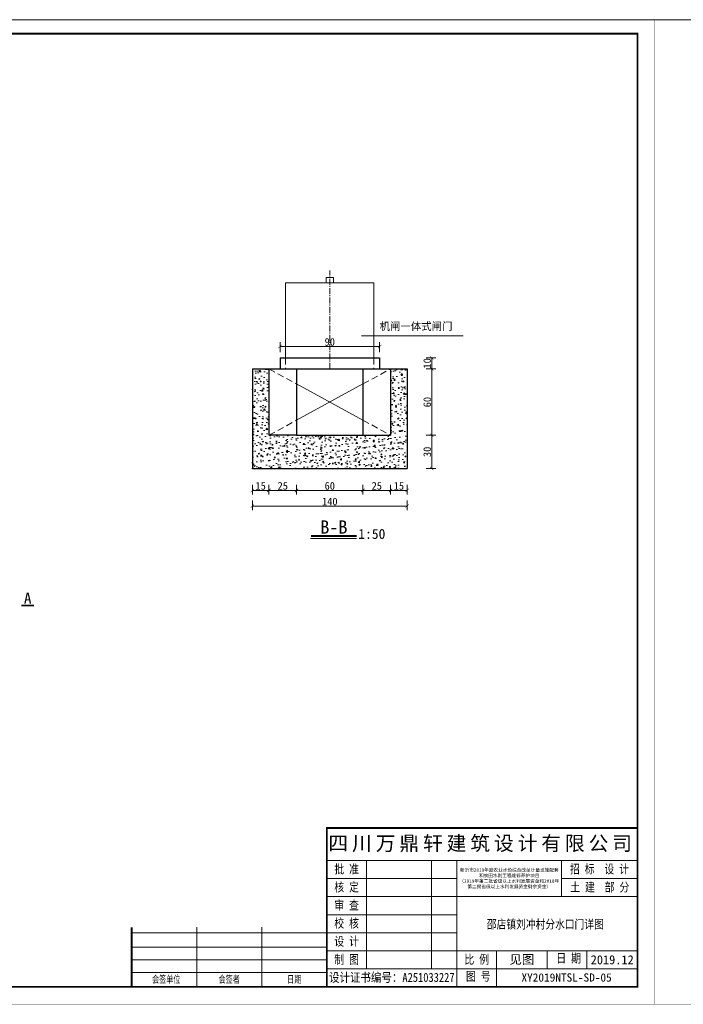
# Model space of a CAD drawing. Extents: x 36231 to 595326, y 3059 to 3871788.
# Tile 96 of 143: x 586071 to 586271, y 3866156 to 3866452. Entities that reach past the tile are written whole.
import ezdxf

# ---------------------------------------------------------------- set-up
doc = ezdxf.new("R2010")
doc.units = 0
doc.header["$PDMODE"] = 32
doc.header["$PDSIZE"] = 0.2
doc.linetypes.add('CENTER2', pattern=[1.125, 0.75, -0.125, 0.125, -0.125])
doc.linetypes.add('HIDDEN', pattern=[0.375, 0.25, -0.125])
doc.layers.get('0').update_dxf_attribs({"linetype": 'CONTINUOUS'})
doc.layers.get('Defpoints').update_dxf_attribs({"linetype": 'CONTINUOUS'})
for name, color, linetype, lineweight in [('0.09标注线', 3, 'CONTINUOUS', 9), ('0.13填充', 8, 'CONTINUOUS', 9), ('0.13文字', 3, 'CONTINUOUS', 13), ('000粗线', 7, 'CONTINUOUS', 40), ('图框１', 5, 'CONTINUOUS', 60), ('文字', 7, 'CONTINUOUS', 15), ('文字层', 7, 'CONTINUOUS', 15), ('粗线', 7, 'CONTINUOUS', 35), ('细实线', 3, 'CONTINUOUS', 20), ('细线', 7, 'CONTINUOUS', 15), ('虚线', 251, 'HIDDEN', 15)]:
    doc.layers.add(name, color=color, linetype=linetype, lineweight=lineweight)
doc.layers.add('12C', color=7, linetype='CONTINUOUS')
doc.styles.add('-仿宋_GB2312', font='仿宋_GB2312_0.ttf')
doc.styles.add('LYJFS', font='times.ttf', dxfattribs={"width": 0.7})
doc.styles.get("Standard").update_dxf_attribs({"font": 'rs.shx', "bigfont": 'hztxt.shx'})
doc.styles.add('图框', font='仿宋_GB2312_0.ttf', dxfattribs={"width": 0.8})
doc.dimstyles.get("Standard").update_dxf_attribs({"dimtxt": 0.18, "dimasz": 0.18, "dimexe": 0.18, "dimexo": 0.0625, "dimgap": 0.09, "dimtad": 0, "dimtih": 1, "dimtoh": 1, "dimdec": 0, "dimlfac": 2, "dimzin": 0, "dimdsep": 46, "dimtxsty": 'Standard', "dimcen": 0.09, "dimadec": 0, "dimazin": 0, "dimtfac": 1, "dimtdec": 0, "dimtofl": 0, "dimtmove": 0, "dimatfit": 3, "dimfxl": 1, "dimtolj": 1, "dimtzin": 0, "dimarcsym": 0})

# ---------------------------------------------------------------- blocks, each defined once
blk = doc.blocks.new('eesz')
at = {"layer": '图框１', "color": 7, "const_width": 0.46666665}
blk.add_lwpolyline([(25244.47424427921, -497.5989567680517), (25244.47424427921, -1980.561866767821), (27344.47416927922, -1980.561866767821), (27344.47416927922, -497.5989567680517)], close=True, dxfattribs=at)
blk.add_lwpolyline([(25244.47424427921, -497.5989567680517), (25244.47424427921, -1980.561866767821), (27344.47416927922, -1980.561866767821), (27344.47416927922, -497.5989567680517)], close=True, dxfattribs=at)
at = {"layer": '图框１', "color": 5, "const_width": 0.46666665}
blk.add_lwpolyline([(25244.47424427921, -497.5989567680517), (25244.47424427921, -1980.561866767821), (27344.47416927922, -1980.561866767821), (27344.47416927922, -497.5989567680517)], close=True, dxfattribs=at)
at = {"layer": '图框１', "color": 7}
blk.add_lwpolyline([(25322.25201927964, -518.3396967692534, 3.111110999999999, 3.111110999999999, 0), (27318.54824427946, -518.3396967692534, 2.592592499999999, 2.592592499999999, 0), (27318.54824427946, -1954.635941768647, 2.592592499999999, 2.592592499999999, 0), (25322.25201927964, -1954.635941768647, 2.592592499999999, 2.592592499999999, 0)], format="xyseb", close=True, dxfattribs=at)
blk.add_lwpolyline([(25322.25201927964, -518.3396967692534, 3.111110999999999, 3.111110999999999, 0), (27318.54824427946, -518.3396967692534, 2.592592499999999, 2.592592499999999, 0), (27318.54824427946, -1954.635941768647, 2.592592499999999, 2.592592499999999, 0), (25322.25201927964, -1954.635941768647, 2.592592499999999, 2.592592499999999, 0)], format="xyseb", close=True, dxfattribs=at)
at = {"layer": '图框１', "color": 5}
blk.add_lwpolyline([(25322.25201927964, -518.3396967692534, 3.111110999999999, 3.111110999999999, 0), (27318.54824427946, -518.3396967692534, 2.592592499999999, 2.592592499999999, 0), (27318.54824427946, -1954.635941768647, 2.592592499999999, 2.592592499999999, 0), (25322.25201927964, -1954.635941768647, 2.592592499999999, 2.592592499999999, 0)], format="xyseb", close=True, dxfattribs=at)
at = {"layer": '细线', "color": 7}
for p, q in [((26850.32603877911, -1715.080394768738), (27318.54824427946, -1715.080394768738)), ((26850.32603877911, -1764.080393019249), (27318.54824427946, -1764.080393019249)), ((26910.21492552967, -1764.080393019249), (26910.21492552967, -1927.41372051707)), ((27008.21492202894, -1764.080393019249), (27008.21492202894, -1927.41372051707)), ((27046.32603177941, -1764.080393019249), (27046.32603177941, -1954.635941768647)), ((27204.21491502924, -1764.080393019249), (27204.21491502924, -1818.524835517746)), ((26850.32603877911, -1791.302614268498), (27046.32603177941, -1791.302614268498)), ((27204.21491502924, -1791.302614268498), (27318.54824427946, -1791.302614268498)), ((26850.32603877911, -1818.524835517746), (27318.54824427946, -1818.524835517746)), ((26850.32603877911, -1845.747056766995), (27046.32603177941, -1845.747056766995)), ((26654.32604577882, -1864.802611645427), (26654.32604577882, -1954.635941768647)), ((26752.32604227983, -1864.802611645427), (26752.32604227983, -1954.635941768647)), ((26556.32604927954, -1872.969278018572), (26850.32603877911, -1872.969278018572)), ((26850.32603877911, -1872.969278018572), (27046.32603177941, -1872.969278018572)), ((26556.32604927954, -1894.747055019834), (26850.32603877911, -1894.747055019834)), ((26850.32603877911, -1900.191499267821), (27318.54824427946, -1900.191499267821)), ((27106.21491852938, -1900.191499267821), (27106.21491852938, -1954.635941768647)), ((27182.43713802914, -1900.191499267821), (27182.43713802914, -1927.41372051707)), ((27242.3260247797, -1900.191499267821), (27242.3260247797, -1927.41372051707)), ((26556.32604927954, -1913.80260989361), (26850.32603877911, -1913.80260989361)), ((26850.32603877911, -1927.41372051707), (27318.54824427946, -1927.41372051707)), ((26556.32604927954, -1932.858164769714), (26850.32603877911, -1932.858164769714))]:
    blk.add_line(p, q, dxfattribs=at)
at = {"layer": '细线', "color": 7, "const_width": 2.722222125}
for points in [[(27318.54824427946, -1715.080394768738), (26850.32603877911, -1715.080394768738), (26850.32603877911, -1954.635941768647)], [(26556.32604927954, -1864.802611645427), (26556.32604927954, -1954.635941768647)]]:
    blk.add_lwpolyline(points, dxfattribs=at)
at = {"layer": '文字', "color": 7, "line_spacing_factor": 0.5, "style": '-仿宋_GB2312'}
for s, insert, char_height, width, attachment_point in [('{\\fSimSun|b0|i0|c134|p2;\\T1.2;\\C256;四川万鼎轩建筑设计有限公司}', (27084.4371415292, -1739.580393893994), 21.777777, 468.2222055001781, 5), ('{\\W0.8;批 准}', (26880.2704821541, -1777.691503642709), 13.611110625, 59.88888675, 5), ('{\\W0.8;招 标  设 计}', (27261.29137848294, -1777.691503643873), 13.611110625, 114.1529269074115, 5), ('{\\W0.8;核 定}', (26880.2704821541, -1804.913724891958), 13.611110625, 59.88888675, 5), ('{\\W0.8;土 建  部 分}', (27261.66570545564, -1804.913724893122), 13.611110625, 114.9015808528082, 5), ('{\\W0.8;审 查}', (26880.2704821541, -1832.135946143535), 13.611110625, 59.88888675, 5), ('{\\W0.8;校 核}', (26880.2704821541, -1859.358167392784), 13.611110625, 59.88888675, 5), ('{\\W0.8;设 计}', (26880.2704821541, -1886.580388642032), 13.611110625, 59.88888675, 5), ('{\\W0.8;制 图}', (26880.2704821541, -1913.80260989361), 13.611110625, 59.88888675, 5), ('{\\W0.8;比 例}', (27076.27047515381, -1913.80260989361), 13.611110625, 59.88888675, 5), ('见图', (27144.32602827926, -1913.802609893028), 13.611110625, 76.22221949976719, 5), ('{\\W0.8;日 期}', (27196.2089412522, -1904.442667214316), 13.611110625, 54.50771360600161, 1), ('2019.12', (27280.437134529, -1913.80260989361), 13.611110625, 76.22221950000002, 5), ('{\\W0.7; 会签单位}', (26605.32604752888, -1943.747053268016), 10.8888885, 97.9999965, 5), ('{\\W0.7;会签者}', (26703.32604402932, -1943.747053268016), 10.8888885, 97.9999965, 5), ('{\\W0.7;日期}', (26801.32604052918, -1943.747053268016), 10.8888885, 97.9999965, 5), ('{\\W0.85;设计证书编号：A251033227}', (26948.32603527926, -1941.024831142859), 13.611110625, 195.9999930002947, 5), ('{\\W0.8;图 号}', (27060.09783500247, -1931.664888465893), 13.611110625, 54.50771360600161, 1)]:
    blk.add_mtext(s, dxfattribs=dict(at, insert=insert, char_height=char_height, width=width, attachment_point=attachment_point))
at = {"layer": '文字', "color": 7, "insert": (27125.27047340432, -1791.302614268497), "char_height": 5, "width": 157.8888832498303, "attachment_point": 5, "style": '-仿宋_GB2312'}
blk.add_mtext('新沂市2019年度农业水价综合改革计量设施配套\\P和农田水利工程维修养护项目\\P（2019年第二批省级以上水利发展资金和2018年\\P第二批省级以上水利发展资金剩余资金）', dxfattribs=at)
blk = doc.blocks.new('_ARCHTICK')
at = {"color": 0, "linetype": 'ByBlock', "const_width": 0.15}
blk.add_lwpolyline([(-0.5, -0.5), (0.5, 0.5)], dxfattribs=at)
blk = doc.blocks.new('*D1451')
at = {"layer": '0.13文字', "color": 0, "lineweight": 9}
for p, q in [((586141.3489777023, 3866307.372338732), (586141.3489777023, 3866304.422338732)), ((586188.015644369, 3866307.372338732), (586188.015644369, 3866304.422338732)), ((586188.015644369, 3866305.672338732), (586141.3489777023, 3866305.672338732))]:
    blk.add_line(p, q, dxfattribs=at)
at = {"layer": 'Defpoints', "color": 0, "lineweight": 13}
for p in [(586141.3489777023, 3866316.996598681), (586188.015644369, 3866316.996598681), (586141.3489777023, 3866305.672338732)]:
    blk.add_point(p, dxfattribs=at)
at = {"layer": '0.13文字', "color": 0, "lineweight": 9, "rotation": 180}
blk.add_blockref('_ARCHTICK', (586141.3489777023, 3866305.672338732), dxfattribs=at)
at = {"layer": '0.13文字', "color": 0, "lineweight": 9}
blk.add_blockref('_ARCHTICK', (586188.015644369, 3866305.672338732), dxfattribs=at)
at = {"layer": '0.13文字', "color": 0, "lineweight": 13, "insert": (586164.6823110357, 3866307.022338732), "char_height": 2.3, "attachment_point": 5, "style": '-仿宋_GB2312'}
blk.add_mtext('\\A1;140', dxfattribs=at)

msp = doc.modelspace()

# ---------------------------------------------------------------- hatches: boundary and pattern name
at = {"layer": '0.09标注线', "lineweight": 13}
h = msp.add_hatch(dxfattribs=at)
h.set_pattern_fill('AR-CONC', color=256, scale=0.02, style=0)
h.set_pattern_definition([(49.99999999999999, (586141.3489777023, 3866316.996598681), (3.64369337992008, -0.3187817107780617), [0.381, -4.191000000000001]), (355, (586141.3489777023, 3866316.996598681), (-0.7048565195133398, 3.8211328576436), [0.3048, -3.3528]), (100.451, (586141.6526177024, 3866316.970033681), (2.938850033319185, 3.502333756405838), [0.3238, -3.5618]), (46.18420000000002, (586141.3489777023, 3866318.012598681), (5.421580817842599, -0.8408465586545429), [0.5714999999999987, -6.28649999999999]), (96.6356, (586141.8007757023, 3866317.942528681), (4.748084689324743, 4.948511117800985), [0.4857, -5.3427]), (351.1840000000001, (586141.3489777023, 3866318.012598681), (4.748092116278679, 4.948502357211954), [0.4572, -5.0292]), (21, (586141.8569777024, 3866317.758598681), (3.032297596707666, -2.04531037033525), [0.381, -4.191000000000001]), (326.0000000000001, (586141.8569777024, 3866317.758598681), (1.236040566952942, 3.683759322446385), [0.3048, -3.3528]), (71.4514, (586142.1096677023, 3866317.588156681), (4.268329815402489, 1.638457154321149), [0.3238, -3.5618]), (37.50000000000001, (586141.3489777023, 3866316.996598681), (0.06177206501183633, 1.691100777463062), [0, -3.31216, 0, -3.4036, 0, -3.3655]), (7.499999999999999, (586141.3489777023, 3866316.996598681), (1.336393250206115, 2.00361149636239), [0, -1.94056, 0, -3.23596, 0, -1.2827]), (327.5, (586140.2161377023, 3866316.996598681), (2.711811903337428, -0.1145748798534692), [0, -1.27, 0, -3.9624, 0, -5.2578]), (317.5, (586139.7081377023, 3866316.996598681), (2.962583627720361, 0.5085298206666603), [0, -1.651, 0, -2.63144, 0, -3.7338])])
h.paths.add_polyline_path([(586154.682311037, 3866326.996598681), (586146.348977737, 3866326.996598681), (586146.3489777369, 3866346.996598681), (586141.3489777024, 3866346.996598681), (586141.3489777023, 3866316.996598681), (586188.015644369, 3866316.996598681), (586188.0156443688, 3866346.996598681), (586183.0156443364, 3866346.996598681), (586183.0156443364, 3866326.996598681), (586174.6823110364, 3866326.996598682)])

# ---------------------------------------------------------------- linework, layer by layer
at = {"layer": '0.09标注线'}
msp.add_line((586174.2165685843, 3866356.991806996), (586204.8529371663, 3866356.991806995), dxfattribs=at)
at = {"layer": '0.09标注线', "lineweight": 13}
for p, q in [((586154.6823110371, 3866342.451144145), (586174.6823110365, 3866331.542053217)), ((586154.682311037, 3866331.542053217), (586174.6823110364, 3866342.451144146))]:
    msp.add_line(p, q, dxfattribs=at)
at = {"layer": '0.13填充', "color": 7, "ltscale": 0.005}
msp.add_line((586158.880596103, 3866295.897995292), (586172.7653523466, 3866295.897995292), dxfattribs=at)
at = {"layer": '0.13填充', "color": 7, "lineweight": 40, "ltscale": 0.005}
msp.add_line((586159.0323625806, 3866296.740846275), (586172.7653523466, 3866296.740846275), dxfattribs=at)
at = {"layer": '0.13文字', "lineweight": 13}
for p, q in [((590756.6746656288, 3866452.176404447), (583564.2750096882, 3866452.176404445)), ((586151.3748699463, 3866350.329932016), (586151.3748699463, 3866372.896951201)), ((586164.6823110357, 3866372.896951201), (586151.3748699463, 3866372.896951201)), ((586163.5866725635, 3866374.524835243), (586165.777949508, 3866374.524835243)), ((586163.5866725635, 3866374.524835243), (586163.5866725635, 3866372.896951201)), ((586164.6823110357, 3866372.896951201), (586177.9897521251, 3866372.896951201)), ((586165.777949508, 3866374.524835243), (586165.777949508, 3866372.896951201)), ((586177.9897521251, 3866350.329932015), (586177.9897521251, 3866372.896951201))]:
    msp.add_line(p, q, dxfattribs=at)
at = {"layer": '000粗线', "lineweight": 30}
for p, q in [((586149.6823110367, 3866350.329932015), (586179.6823110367, 3866350.329932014)), ((586149.6823110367, 3866350.329932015), (586149.6823110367, 3866346.996598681)), ((586179.6823110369, 3866350.329932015), (586179.6823110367, 3866346.996598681)), ((586141.3489777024, 3866346.996598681), (586141.3489777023, 3866316.996598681)), ((586141.3489777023, 3866346.996598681), (586188.015644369, 3866346.996598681)), ((586146.3489777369, 3866346.996598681), (586146.348977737, 3866326.996598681)), ((586154.6823110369, 3866346.996598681), (586154.682311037, 3866326.996598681)), ((586174.6823110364, 3866346.996598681), (586174.6823110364, 3866326.996598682)), ((586183.0156443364, 3866346.996598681), (586183.0156443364, 3866326.996598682)), ((586188.015644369, 3866346.996598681), (586188.015644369, 3866316.996598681)), ((586154.682311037, 3866326.996598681), (586146.348977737, 3866326.996598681)), ((586154.682311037, 3866326.996598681), (586174.6823110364, 3866326.996598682)), ((586174.6823110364, 3866326.996598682), (586183.0156443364, 3866326.996598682)), ((586141.3489777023, 3866316.996598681), (586188.015644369, 3866316.996598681))]:
    msp.add_line(p, q, dxfattribs=at)
at = {"layer": '粗线', "color": 7}
msp.add_line((586075.5273743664, 3866275.683872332, 8.266666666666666), (586071.8258486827, 3866275.683872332, 8.266666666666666), dxfattribs=at)
at = {"layer": '细实线', "color": 1, "linetype": 'CENTER2', "lineweight": 13, "ltscale": 2.5}
msp.add_line((586164.6823110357, 3866346.996598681), (586164.6823110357, 3866376.648144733), dxfattribs=at)
at = {"layer": '虚线', "color": 7, "lineweight": 15, "ltscale": 8}
for p, q in [((586151.3748699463, 3866350.329932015), (586151.3748699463, 3866346.996598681)), ((586177.9897521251, 3866350.329932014), (586177.9897521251, 3866346.996598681)), ((586146.3489777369, 3866346.996598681), (586154.6823110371, 3866342.451144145)), ((586174.6823110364, 3866342.451144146), (586183.0156443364, 3866346.996598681)), ((586146.348977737, 3866326.996598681), (586154.682311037, 3866331.542053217)), ((586174.6823110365, 3866331.542053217), (586183.0156443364, 3866326.996598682))]:
    msp.add_line(p, q, dxfattribs=at)

# ---------------------------------------------------------------- block references
at = {"layer": '文字层', "xscale": 0.1999999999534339, "yscale": 0.2000000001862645, "zscale": 0.2}
for p in [(580793.7078392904, 3866551.696195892), (581213.7078241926, 3866551.696195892)]:
    msp.add_blockref('eesz', p, dxfattribs=at)

# ---------------------------------------------------------------- texts
at = {"color": 7, "style": '图框', "width": 0.8}
msp.add_text('    邵店镇刘冲村分水口门详图', height=2.621067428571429, dxfattribs=at).set_placement((586206.3194203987, 3866178.340827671))
at = {"layer": '0.09标注线', "insert": (586201.6549028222, 3866360.98497803), "char_height": 2.299999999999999, "attachment_point": 3, "style": '-仿宋_GB2312'}
msp.add_mtext('机闸一体式闸门', dxfattribs=at)
at = {"layer": '0.13文字', "color": 0, "linetype": 'Continuous', "lineweight": 13, "insert": (586222.4408903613, 3866164.863967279), "char_height": 2.5, "width": 66.66109248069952, "attachment_point": 1, "style": 'LYJFS'}
msp.add_mtext('{\\fFangSong_GB2312|b0|i0|c134|p49;\\W1;XY2019NTSL-SD-05}', dxfattribs=at)
at = {"layer": '12C', "color": 7, "lineweight": 15, "insert": (586074.7917889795, 3866279.596585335, -16.53333333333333), "char_height": 3.359999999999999, "width": 2.44672316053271, "attachment_point": 3, "style": '-仿宋_GB2312'}
msp.add_mtext('A', dxfattribs=at)
at = {"layer": '文字', "color": 7, "attachment_point": 1, "style": '-仿宋_GB2312'}
for s, insert, char_height, width in [('B-B', (586161.8424475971, 3866301.348961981), 4, 38.01371816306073), ('1:50', (586173.2679267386, 3866298.788782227), 3, 10.28954739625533)]:
    msp.add_mtext(s, dxfattribs=dict(at, insert=insert, char_height=char_height, width=width))

# ---------------------------------------------------------------- dimensions: what is measured, and where the dimension line sits
at = {"layer": '0.13文字', "lineweight": 13}
for base, p1, p2 in [((586179.6823110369, 3866353.758933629), (586149.6823110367, 3866350.329932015), (586179.6823110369, 3866350.329932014)), ((586146.348977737, 3866310.395111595), (586141.3489777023, 3866316.996598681), (586146.348977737, 3866326.996598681)), ((586154.682311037, 3866310.395111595), (586146.348977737, 3866326.996598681), (586154.682311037, 3866326.996598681)), ((586174.6823110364, 3866310.395111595), (586154.682311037, 3866326.996598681), (586174.6823110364, 3866326.996598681)), ((586183.0156443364, 3866310.395111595), (586174.6823110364, 3866326.996598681), (586183.0156443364, 3866326.996598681)), ((586188.015644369, 3866310.395111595), (586183.0156443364, 3866326.996598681), (586188.015644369, 3866316.996598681))]:
    msp.add_linear_dim(base=base, p1=p1, p2=p2, dimstyle='Standard', override={"dimtxt": 2.3, "dimasz": 1, "dimexe": 1.25, "dimexo": 1.5, "dimgap": 0.2, "dimtad": 1, "dimtih": 0, "dimtoh": 0, "dimdec": 0, "dimlfac": 3, "dimtxsty": '-仿宋_GB2312', "dimblk": 'ARCHTICK', "dimtdec": 0, "dimtix": 1, "dimtofl": 1, "dimtmove": 2, "dimfxl": 1.7, "dimfxlon": 1, "dimlwd": 9, "dimlwe": 9}, dxfattribs=at).render()
for base, p1, p2 in [((586195.4007416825, 3866350.329932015), (586188.015644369, 3866346.996598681), (586179.6823110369, 3866350.329932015)), ((586195.4007416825, 3866346.996598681), (586183.0156443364, 3866326.996598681), (586188.015644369, 3866346.996598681)), ((586195.4007416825, 3866326.996598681), (586188.015644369, 3866316.996598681), (586183.0156443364, 3866326.996598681))]:
    msp.add_linear_dim(base=base, p1=p1, p2=p2, angle=90, dimstyle='Standard', override={"dimtxt": 2.3, "dimasz": 1, "dimexe": 1.25, "dimexo": 1.5, "dimgap": 0.2, "dimtad": 1, "dimtih": 0, "dimtoh": 0, "dimdec": 0, "dimlfac": 3, "dimtxsty": '-仿宋_GB2312', "dimblk": 'ARCHTICK', "dimtdec": 0, "dimtix": 1, "dimtofl": 1, "dimtmove": 2, "dimfxl": 1.7, "dimfxlon": 1, "dimlwd": 9, "dimlwe": 9}, dxfattribs=at).render()
dim = msp.add_linear_dim(base=(586141.3489777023, 3866305.672338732), p1=(586188.015644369, 3866316.996598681), p2=(586141.3489777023, 3866316.996598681), dimstyle='Standard', override={"dimtxt": 2.3, "dimasz": 1, "dimexe": 1.25, "dimexo": 1.5, "dimgap": 0.2, "dimtad": 1, "dimtih": 0, "dimtoh": 0, "dimdec": 0, "dimlfac": 3, "dimtxsty": '-仿宋_GB2312', "dimblk": 'ARCHTICK', "dimtdec": 0, "dimtix": 1, "dimtofl": 1, "dimtmove": 2, "dimfxl": 1.7, "dimfxlon": 1, "dimlwd": 9, "dimlwe": 9}, dxfattribs=at)
dim.commit()
dim.dimension.update_dxf_attribs({"geometry": '*D1451', "text_midpoint": (586164.6823110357, 3866307.022338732)})

doc.saveas('drawing.dxf')
